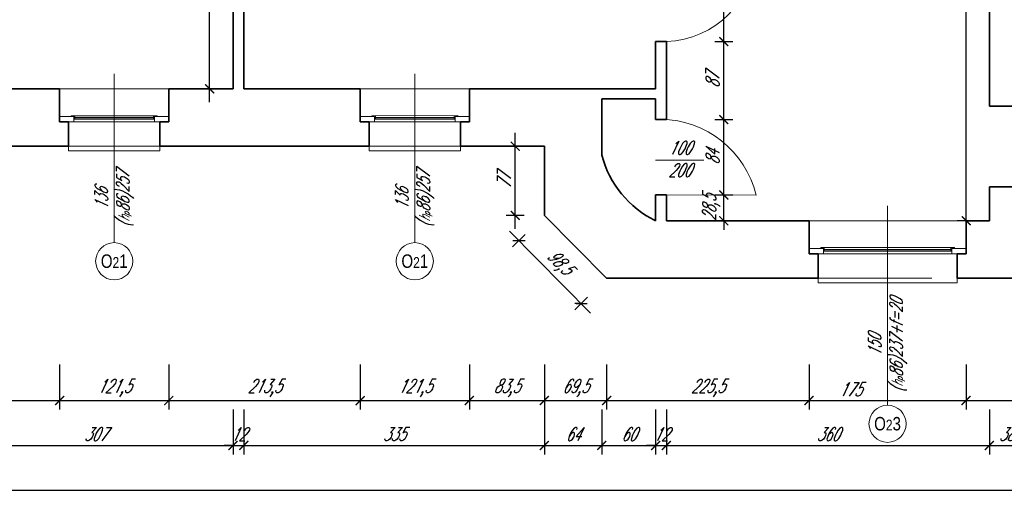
# Model space of a CAD drawing. Header units: millimetres. Extents: x 402 to 79005, y -7782 to 89952.
# Tile 146 of 256: x 23576 to 24673, y 28094 to 28628. Entities that reach past the tile are written whole.
import ezdxf

# ---------------------------------------------------------------- set-up
doc = ezdxf.new("R2010")
doc.units = ezdxf.units.MM
doc.header["$LTSCALE"] = 10
doc.linetypes.add('DASHED', pattern=[19.05, 12.7, -6.35])
doc.layers.get('0').update_dxf_attribs({"lineweight": 0})
doc.layers.get('Defpoints').update_dxf_attribs({"color": 253})
for name, color, linetype, lineweight in [('01 parter - ściany', 253, 'Continuous', 35), ('03-01_okna', 253, 'Continuous', 15), ('03_drzwi', 253, 'Continuous', 15), ('04-1_widok', 253, 'Continuous', 5), ('05-01_wymiary', 253, 'Continuous', 5), ('05-03_opis', 253, 'Continuous', 5)]:
    doc.layers.add(name, color=color, linetype=linetype, lineweight=lineweight)
doc.styles.add('ariel', font='ARIAL.TTF', dxfattribs={"width": 0.8})
doc.styles.add('ariel_wym', font='simplex.shx', dxfattribs={"width": 0.65, "oblique": 25})
doc.dimstyles.new('ariel 50', dxfattribs={"dimtxt": 15, "dimasz": 10, "dimexe": 10, "dimexo": 0, "dimgap": 5, "dimtad": 1, "dimdec": 1, "dimrnd": 0.5, "dimtxsty": 'ariel_wym', "dimblk": 'ARCHTICK', "dimcen": 2.5, "dimdle": 15, "dimazin": 0, "dimtfac": 1, "dimtdec": 1, "dimtix": 1, "dimtmove": 0, "dimatfit": 3, "dimldrblk": 'DOT', "dimfxl": 0, "dimarcsym": 0})
doc.dimstyles.new('ariel 50 wnętrze', dxfattribs={"dimtxt": 15, "dimasz": 10, "dimexe": 10, "dimexo": 0, "dimgap": 5, "dimtad": 1, "dimdec": 1, "dimrnd": 0.5, "dimtxsty": 'ariel_wym', "dimblk": 'ARCHTICK', "dimcen": 2.5, "dimdle": 15, "dimazin": 0, "dimtfac": 1, "dimtdec": 1, "dimtix": 1, "dimtmove": 0, "dimatfit": 3, "dimldrblk": 'DOT', "dimfxl": 0, "dimarcsym": 0})

# ---------------------------------------------------------------- blocks, each defined once
blk = doc.blocks.new('_ArchTick')
at = {"color": 0, "linetype": 'ByBlock', "const_width": 0.15}
blk.add_lwpolyline([(-0.5, -0.5), (0.5, 0.5)], dxfattribs=at)
blk = doc.blocks.new('*D973')
at = {"layer": '05-01_wymiary', "color": 0, "lineweight": -2}
for p, q in [((23407.2, 28244.2), (23407.2, 28194.2)), ((23620.5, 28244.2), (23620.5, 28194.2)), ((23392.2, 28204.2), (23635.5, 28204.2))]:
    blk.add_line(p, q, dxfattribs=at)
at = {"layer": 'Defpoints', "color": 0}
for p in [(23407.2, 28551.5), (23620.5, 28551.5), (23620.5, 28204.2)]:
    blk.add_point(p, dxfattribs=at)
at = {"layer": '05-01_wymiary', "color": 0, "lineweight": -2, "xscale": 10, "yscale": 10, "zscale": 10, "rotation": 180}
blk.add_blockref('_ArchTick', (23407.2, 28204.2), dxfattribs=at)
at = {"layer": '05-01_wymiary', "color": 0, "lineweight": -2, "xscale": 10, "yscale": 10, "zscale": 10}
blk.add_blockref('_ArchTick', (23620.5, 28204.2), dxfattribs=at)
at = {"layer": '05-01_wymiary', "color": 0, "insert": (23513.9, 28218.1), "char_height": 15, "attachment_point": 5, "style": 'ariel_wym'}
blk.add_mtext('213,5', dxfattribs=at)
blk = doc.blocks.new('_Dot')
at = {"color": 0, "linetype": 'ByBlock', "lineweight": -2}
blk.add_line((-0.5, 0), (-1, 0), dxfattribs=at)
at = {"color": 0, "linetype": 'ByBlock', "const_width": 0.5}
blk.add_lwpolyline([(-0.25, 0, 1), (0.25, 0, 1)], format="xyb", close=True, dxfattribs=at)
blk = doc.blocks.new('*D974')
at = {"layer": '05-01_wymiary', "color": 0, "lineweight": -2}
for p, q in [((23620.5, 28244.2), (23620.5, 28194.2)), ((23742.2, 28244.2), (23742.2, 28194.2)), ((23605.5, 28204.2), (23757.2, 28204.2))]:
    blk.add_line(p, q, dxfattribs=at)
at = {"layer": 'Defpoints', "color": 0}
for p in [(23620.5, 28551.5), (23742.2, 28551.5), (23742.2, 28204.2)]:
    blk.add_point(p, dxfattribs=at)
at = {"layer": '05-01_wymiary', "color": 0, "lineweight": -2, "xscale": 10, "yscale": 10, "zscale": 10, "rotation": 180}
blk.add_blockref('_ArchTick', (23620.5, 28204.2), dxfattribs=at)
at = {"layer": '05-01_wymiary', "color": 0, "lineweight": -2, "xscale": 10, "yscale": 10, "zscale": 10}
blk.add_blockref('_ArchTick', (23742.2, 28204.2), dxfattribs=at)
at = {"layer": '05-01_wymiary', "color": 0, "insert": (23681.4, 28218.1), "char_height": 15, "attachment_point": 5, "style": 'ariel_wym'}
blk.add_mtext('121,5', dxfattribs=at)
blk = doc.blocks.new('*D975')
at = {"layer": '05-01_wymiary', "color": 0, "lineweight": -2}
for p, q in [((23742.2, 28244.2), (23742.2, 28194.2)), ((23955.5, 28244.2), (23955.5, 28194.2)), ((23727.2, 28204.2), (23970.5, 28204.2))]:
    blk.add_line(p, q, dxfattribs=at)
at = {"layer": 'Defpoints', "color": 0}
for p in [(23742.2, 28551.5), (23955.5, 28551.5), (23955.5, 28204.2)]:
    blk.add_point(p, dxfattribs=at)
at = {"layer": '05-01_wymiary', "color": 0, "lineweight": -2, "xscale": 10, "yscale": 10, "zscale": 10, "rotation": 180}
blk.add_blockref('_ArchTick', (23742.2, 28204.2), dxfattribs=at)
at = {"layer": '05-01_wymiary', "color": 0, "lineweight": -2, "xscale": 10, "yscale": 10, "zscale": 10}
blk.add_blockref('_ArchTick', (23955.5, 28204.2), dxfattribs=at)
at = {"layer": '05-01_wymiary', "color": 0, "insert": (23848.9, 28218.1), "char_height": 15, "attachment_point": 5, "style": 'ariel_wym'}
blk.add_mtext('213,5', dxfattribs=at)
blk = doc.blocks.new('*D976')
at = {"layer": '05-01_wymiary', "color": 0, "lineweight": -2}
for p, q in [((23955.5, 28244.2), (23955.5, 28194.2)), ((24077.2, 28244.2), (24077.2, 28194.2)), ((23940.5, 28204.2), (24092.2, 28204.2))]:
    blk.add_line(p, q, dxfattribs=at)
at = {"layer": 'Defpoints', "color": 0}
for p in [(23955.5, 28551.5), (24077.2, 28551.5), (24077.2, 28204.2)]:
    blk.add_point(p, dxfattribs=at)
at = {"layer": '05-01_wymiary', "color": 0, "lineweight": -2, "xscale": 10, "yscale": 10, "zscale": 10, "rotation": 180}
blk.add_blockref('_ArchTick', (23955.5, 28204.2), dxfattribs=at)
at = {"layer": '05-01_wymiary', "color": 0, "lineweight": -2, "xscale": 10, "yscale": 10, "zscale": 10}
blk.add_blockref('_ArchTick', (24077.2, 28204.2), dxfattribs=at)
at = {"layer": '05-01_wymiary', "color": 0, "insert": (24016.4, 28218.1), "char_height": 15, "attachment_point": 5, "style": 'ariel_wym'}
blk.add_mtext('121,5', dxfattribs=at)
blk = doc.blocks.new('*D977')
at = {"layer": '05-01_wymiary', "color": 0, "lineweight": -2}
for p, q in [((24077.2, 28244.2), (24077.2, 28194.2)), ((24160.8, 28244.2), (24160.8, 28194.2)), ((24062.2, 28204.2), (24175.8, 28204.2))]:
    blk.add_line(p, q, dxfattribs=at)
at = {"layer": 'Defpoints', "color": 0}
for p in [(24077.2, 28551.5), (24160.8, 28410.5), (24160.8, 28204.2)]:
    blk.add_point(p, dxfattribs=at)
at = {"layer": '05-01_wymiary', "color": 0, "lineweight": -2, "xscale": 10, "yscale": 10, "zscale": 10, "rotation": 180}
blk.add_blockref('_ArchTick', (24077.2, 28204.2), dxfattribs=at)
at = {"layer": '05-01_wymiary', "color": 0, "lineweight": -2, "xscale": 10, "yscale": 10, "zscale": 10}
blk.add_blockref('_ArchTick', (24160.8, 28204.2), dxfattribs=at)
at = {"layer": '05-01_wymiary', "color": 0, "insert": (24119, 28218.1), "char_height": 15, "attachment_point": 5, "style": 'ariel_wym'}
blk.add_mtext('83,5', dxfattribs=at)
blk = doc.blocks.new('*D978')
at = {"layer": '05-01_wymiary', "color": 0, "lineweight": -2}
for p, q in [((24160.8, 28244.2), (24160.8, 28194.2)), ((24230.2, 28244.2), (24230.2, 28194.2)), ((24145.8, 28204.2), (24245.2, 28204.2))]:
    blk.add_line(p, q, dxfattribs=at)
at = {"layer": 'Defpoints', "color": 0}
for p in [(24160.8, 28410.5), (24230.2, 28340.5), (24230.2, 28204.2)]:
    blk.add_point(p, dxfattribs=at)
at = {"layer": '05-01_wymiary', "color": 0, "lineweight": -2, "xscale": 10, "yscale": 10, "zscale": 10, "rotation": 180}
blk.add_blockref('_ArchTick', (24160.8, 28204.2), dxfattribs=at)
at = {"layer": '05-01_wymiary', "color": 0, "lineweight": -2, "xscale": 10, "yscale": 10, "zscale": 10}
blk.add_blockref('_ArchTick', (24230.2, 28204.2), dxfattribs=at)
at = {"layer": '05-01_wymiary', "color": 0, "insert": (24195.5, 28218.1), "char_height": 15, "attachment_point": 5, "style": 'ariel_wym'}
blk.add_mtext('69,5', dxfattribs=at)
blk = doc.blocks.new('*D979')
at = {"layer": '05-01_wymiary', "color": 0, "lineweight": -2}
for p, q in [((24230.2, 28244.2), (24230.2, 28194.2)), ((24455.8, 28244.2), (24455.8, 28194.2)), ((24215.2, 28204.2), (24470.8, 28204.2))]:
    blk.add_line(p, q, dxfattribs=at)
at = {"layer": 'Defpoints', "color": 0}
for p in [(24455.8, 28404.5), (24230.2, 28340.5), (24455.8, 28204.2)]:
    blk.add_point(p, dxfattribs=at)
at = {"layer": '05-01_wymiary', "color": 0, "lineweight": -2, "xscale": 10, "yscale": 10, "zscale": 10, "rotation": 180}
blk.add_blockref('_ArchTick', (24230.2, 28204.2), dxfattribs=at)
at = {"layer": '05-01_wymiary', "color": 0, "lineweight": -2, "xscale": 10, "yscale": 10, "zscale": 10}
blk.add_blockref('_ArchTick', (24455.8, 28204.2), dxfattribs=at)
at = {"layer": '05-01_wymiary', "color": 0, "insert": (24343, 28218.1), "char_height": 15, "attachment_point": 5, "style": 'ariel_wym'}
blk.add_mtext('225,5', dxfattribs=at)
blk = doc.blocks.new('*D980')
at = {"layer": '05-01_wymiary', "color": 0, "lineweight": -2}
for p, q in [((24455.8, 28244.2), (24455.8, 28194.2)), ((24630.8, 28244.2), (24630.8, 28194.2)), ((24440.8, 28204.2), (24645.8, 28204.2))]:
    blk.add_line(p, q, dxfattribs=at)
at = {"layer": 'Defpoints', "color": 0}
for p in [(24455.8, 28404.5), (24630.8, 28404.5), (24630.8, 28204.2)]:
    blk.add_point(p, dxfattribs=at)
at = {"layer": '05-01_wymiary', "color": 0, "lineweight": -2, "xscale": 10, "yscale": 10, "zscale": 10, "rotation": 180}
blk.add_blockref('_ArchTick', (24455.8, 28204.2), dxfattribs=at)
at = {"layer": '05-01_wymiary', "color": 0, "lineweight": -2, "xscale": 10, "yscale": 10, "zscale": 10}
blk.add_blockref('_ArchTick', (24630.8, 28204.2), dxfattribs=at)
at = {"layer": '05-01_wymiary', "color": 0, "insert": (24501.9, 28216.7), "char_height": 15, "attachment_point": 5, "style": 'ariel_wym'}
blk.add_mtext('175', dxfattribs=at)
blk = doc.blocks.new('*D981')
at = {"layer": '05-01_wymiary', "color": 0, "lineweight": -2}
for p, q in [((24630.8, 28244.2), (24630.8, 28194.2)), ((24800.8, 28244.2), (24800.8, 28194.2)), ((24615.8, 28204.2), (24815.8, 28204.2))]:
    blk.add_line(p, q, dxfattribs=at)
at = {"layer": 'Defpoints', "color": 0}
for p in [(24630.8, 28404.5), (24800.8, 28404.5), (24800.8, 28204.2)]:
    blk.add_point(p, dxfattribs=at)
at = {"layer": '05-01_wymiary', "color": 0, "lineweight": -2, "xscale": 10, "yscale": 10, "zscale": 10, "rotation": 180}
blk.add_blockref('_ArchTick', (24630.8, 28204.2), dxfattribs=at)
at = {"layer": '05-01_wymiary', "color": 0, "lineweight": -2, "xscale": 10, "yscale": 10, "zscale": 10}
blk.add_blockref('_ArchTick', (24800.8, 28204.2), dxfattribs=at)
at = {"layer": '05-01_wymiary', "color": 0, "insert": (24715.8, 28216.7), "char_height": 15, "attachment_point": 5, "style": 'ariel_wym'}
blk.add_mtext('170', dxfattribs=at)
blk = doc.blocks.new('*D1008')
at = {"layer": '05-01_wymiary', "color": 0, "lineweight": -2}
for p, q in [((23506.8, 28194.2), (23506.8, 28144.2)), ((23813.8, 28194.2), (23813.8, 28144.2)), ((23491.8, 28154.2), (23828.8, 28154.2))]:
    blk.add_line(p, q, dxfattribs=at)
at = {"layer": 'Defpoints', "color": 0}
for p in [(23506.8, 28551.5), (23813.8, 28551.5), (23813.8, 28154.2)]:
    blk.add_point(p, dxfattribs=at)
at = {"layer": '05-01_wymiary', "color": 0, "lineweight": -2, "xscale": 10, "yscale": 10, "zscale": 10, "rotation": 180}
blk.add_blockref('_ArchTick', (23506.8, 28154.2), dxfattribs=at)
at = {"layer": '05-01_wymiary', "color": 0, "lineweight": -2, "xscale": 10, "yscale": 10, "zscale": 10}
blk.add_blockref('_ArchTick', (23813.8, 28154.2), dxfattribs=at)
at = {"layer": '05-01_wymiary', "color": 0, "insert": (23660.3, 28166.7), "char_height": 15, "attachment_point": 5, "style": 'ariel_wym'}
blk.add_mtext('307', dxfattribs=at)
blk = doc.blocks.new('*D1009')
at = {"layer": '05-01_wymiary', "color": 0, "lineweight": -2}
for p, q in [((23813.8, 28194.2), (23813.8, 28144.2)), ((23825.8, 28194.2), (23825.8, 28144.2)), ((23813.8, 28154.2), (23803.8, 28154.2)), ((23813.8, 28154.2), (23825.8, 28154.2)), ((23825.8, 28154.2), (23835.8, 28154.2))]:
    blk.add_line(p, q, dxfattribs=at)
at = {"layer": 'Defpoints', "color": 0}
for p in [(23813.8, 28551.5), (23825.8, 28551.5), (23825.8, 28154.2)]:
    blk.add_point(p, dxfattribs=at)
at = {"layer": '05-01_wymiary', "color": 0, "lineweight": -2, "xscale": 10, "yscale": 10, "zscale": 10}
blk.add_blockref('_ArchTick', (23813.8, 28154.2), dxfattribs=at)
at = {"layer": '05-01_wymiary', "color": 0, "lineweight": -2, "xscale": 10, "yscale": 10, "zscale": 10, "rotation": 180}
blk.add_blockref('_ArchTick', (23825.8, 28154.2), dxfattribs=at)
at = {"layer": '05-01_wymiary', "color": 0, "insert": (23819.8, 28166.7), "char_height": 15, "attachment_point": 5, "style": 'ariel_wym'}
blk.add_mtext('12', dxfattribs=at)
blk = doc.blocks.new('*D1010')
at = {"layer": '05-01_wymiary', "color": 0, "lineweight": -2}
for p, q in [((23825.8, 28194.2), (23825.8, 28144.2)), ((24160.8, 28194.2), (24160.8, 28144.2)), ((23810.8, 28154.2), (24175.8, 28154.2))]:
    blk.add_line(p, q, dxfattribs=at)
at = {"layer": 'Defpoints', "color": 0}
for p in [(23825.8, 28551.5), (24160.8, 28487.5), (24160.8, 28154.2)]:
    blk.add_point(p, dxfattribs=at)
at = {"layer": '05-01_wymiary', "color": 0, "lineweight": -2, "xscale": 10, "yscale": 10, "zscale": 10, "rotation": 180}
blk.add_blockref('_ArchTick', (23825.8, 28154.2), dxfattribs=at)
at = {"layer": '05-01_wymiary', "color": 0, "lineweight": -2, "xscale": 10, "yscale": 10, "zscale": 10}
blk.add_blockref('_ArchTick', (24160.8, 28154.2), dxfattribs=at)
at = {"layer": '05-01_wymiary', "color": 0, "insert": (23993.3, 28166.7), "char_height": 15, "attachment_point": 5, "style": 'ariel_wym'}
blk.add_mtext('335', dxfattribs=at)
blk = doc.blocks.new('*D1011')
at = {"layer": '05-01_wymiary', "color": 0, "lineweight": -2}
for p, q in [((24160.8, 28194.2), (24160.8, 28144.2)), ((24224.8, 28194.2), (24224.8, 28144.2)), ((24145.8, 28154.2), (24239.8, 28154.2))]:
    blk.add_line(p, q, dxfattribs=at)
at = {"layer": 'Defpoints', "color": 0}
for p in [(24224.8, 28540.4), (24160.8, 28487.5), (24224.8, 28154.2)]:
    blk.add_point(p, dxfattribs=at)
at = {"layer": '05-01_wymiary', "color": 0, "lineweight": -2, "xscale": 10, "yscale": 10, "zscale": 10, "rotation": 180}
blk.add_blockref('_ArchTick', (24160.8, 28154.2), dxfattribs=at)
at = {"layer": '05-01_wymiary', "color": 0, "lineweight": -2, "xscale": 10, "yscale": 10, "zscale": 10}
blk.add_blockref('_ArchTick', (24224.8, 28154.2), dxfattribs=at)
at = {"layer": '05-01_wymiary', "color": 0, "insert": (24192.8, 28166.7), "char_height": 15, "attachment_point": 5, "style": 'ariel_wym'}
blk.add_mtext('64', dxfattribs=at)
blk = doc.blocks.new('*D1012')
at = {"layer": '05-01_wymiary', "color": 0, "lineweight": -2}
for p, q in [((24224.8, 28194.2), (24224.8, 28144.2)), ((24284.8, 28194.2), (24284.8, 28144.2)), ((24209.8, 28154.2), (24299.8, 28154.2))]:
    blk.add_line(p, q, dxfattribs=at)
at = {"layer": 'Defpoints', "color": 0}
for p in [(24224.8, 28540.4), (24284.8, 28404.5), (24284.8, 28154.2)]:
    blk.add_point(p, dxfattribs=at)
at = {"layer": '05-01_wymiary', "color": 0, "lineweight": -2, "xscale": 10, "yscale": 10, "zscale": 10, "rotation": 180}
blk.add_blockref('_ArchTick', (24224.8, 28154.2), dxfattribs=at)
at = {"layer": '05-01_wymiary', "color": 0, "lineweight": -2, "xscale": 10, "yscale": 10, "zscale": 10}
blk.add_blockref('_ArchTick', (24284.8, 28154.2), dxfattribs=at)
at = {"layer": '05-01_wymiary', "color": 0, "insert": (24254.8, 28166.7), "char_height": 15, "attachment_point": 5, "style": 'ariel_wym'}
blk.add_mtext('60', dxfattribs=at)
blk = doc.blocks.new('*D1013')
at = {"layer": '05-01_wymiary', "color": 0, "lineweight": -2}
for p, q in [((24284.8, 28194.2), (24284.8, 28144.2)), ((24296.8, 28194.2), (24296.8, 28144.2)), ((24284.8, 28154.2), (24274.8, 28154.2)), ((24284.8, 28154.2), (24296.8, 28154.2)), ((24296.8, 28154.2), (24306.8, 28154.2))]:
    blk.add_line(p, q, dxfattribs=at)
at = {"layer": 'Defpoints', "color": 0}
for p in [(24284.8, 28404.5), (24296.8, 28404.5), (24296.8, 28154.2)]:
    blk.add_point(p, dxfattribs=at)
at = {"layer": '05-01_wymiary', "color": 0, "lineweight": -2, "xscale": 10, "yscale": 10, "zscale": 10}
blk.add_blockref('_ArchTick', (24284.8, 28154.2), dxfattribs=at)
at = {"layer": '05-01_wymiary', "color": 0, "lineweight": -2, "xscale": 10, "yscale": 10, "zscale": 10, "rotation": 180}
blk.add_blockref('_ArchTick', (24296.8, 28154.2), dxfattribs=at)
at = {"layer": '05-01_wymiary', "color": 0, "insert": (24290.8, 28166.7), "char_height": 15, "attachment_point": 5, "style": 'ariel_wym'}
blk.add_mtext('12', dxfattribs=at)
blk = doc.blocks.new('*D1014')
at = {"layer": '05-01_wymiary', "color": 0, "lineweight": -2}
for p, q in [((24296.8, 28194.2), (24296.8, 28144.2)), ((24656.8, 28194.2), (24656.8, 28144.2)), ((24281.8, 28154.2), (24671.8, 28154.2))]:
    blk.add_line(p, q, dxfattribs=at)
at = {"layer": 'Defpoints', "color": 0}
for p in [(24296.8, 28404.5), (24656.8, 28404.5), (24656.8, 28154.2)]:
    blk.add_point(p, dxfattribs=at)
at = {"layer": '05-01_wymiary', "color": 0, "lineweight": -2, "xscale": 10, "yscale": 10, "zscale": 10, "rotation": 180}
blk.add_blockref('_ArchTick', (24296.8, 28154.2), dxfattribs=at)
at = {"layer": '05-01_wymiary', "color": 0, "lineweight": -2, "xscale": 10, "yscale": 10, "zscale": 10}
blk.add_blockref('_ArchTick', (24656.8, 28154.2), dxfattribs=at)
at = {"layer": '05-01_wymiary', "color": 0, "insert": (24476.8, 28166.7), "char_height": 15, "attachment_point": 5, "style": 'ariel_wym'}
blk.add_mtext('360', dxfattribs=at)
blk = doc.blocks.new('*D1015')
at = {"layer": '05-01_wymiary', "color": 0, "lineweight": -2}
for p, q in [((24656.8, 28194.2), (24656.8, 28144.2)), ((24694.8, 28194.2), (24694.8, 28144.2)), ((24641.8, 28154.2), (24709.8, 28154.2))]:
    blk.add_line(p, q, dxfattribs=at)
at = {"layer": 'Defpoints', "color": 0}
for p in [(24656.8, 28404.5), (24694.8, 28404.5), (24694.8, 28154.2)]:
    blk.add_point(p, dxfattribs=at)
at = {"layer": '05-01_wymiary', "color": 0, "lineweight": -2, "xscale": 10, "yscale": 10, "zscale": 10, "rotation": 180}
blk.add_blockref('_ArchTick', (24656.8, 28154.2), dxfattribs=at)
at = {"layer": '05-01_wymiary', "color": 0, "lineweight": -2, "xscale": 10, "yscale": 10, "zscale": 10}
blk.add_blockref('_ArchTick', (24694.8, 28154.2), dxfattribs=at)
at = {"layer": '05-01_wymiary', "color": 0, "insert": (24675.8, 28166.7), "char_height": 15, "attachment_point": 5, "style": 'ariel_wym'}
blk.add_mtext('38', dxfattribs=at)
blk = doc.blocks.new('*D1032')
at = {"layer": '05-01_wymiary', "color": 0, "lineweight": -2}
for p, q in [((22107.3, 28144.2), (22107.3, 28094.2)), ((27734.6, 28144.2), (27734.6, 28094.2)), ((22092.3, 28104.2), (27749.6, 28104.2))]:
    blk.add_line(p, q, dxfattribs=at)
at = {"layer": 'Defpoints', "color": 0}
for p in [(22107.3, 28559.6), (27734.6, 28487.5), (27734.6, 28104.2)]:
    blk.add_point(p, dxfattribs=at)
at = {"layer": '05-01_wymiary', "color": 0, "lineweight": -2, "xscale": 10, "yscale": 10, "zscale": 10, "rotation": 180}
blk.add_blockref('_ArchTick', (22107.3, 28104.2), dxfattribs=at)
at = {"layer": '05-01_wymiary', "color": 0, "lineweight": -2, "xscale": 10, "yscale": 10, "zscale": 10}
blk.add_blockref('_ArchTick', (27734.6, 28104.2), dxfattribs=at)
at = {"layer": '05-01_wymiary', "color": 0, "insert": (24921, 28118.1), "char_height": 15, "attachment_point": 5, "style": 'ariel_wym'}
blk.add_mtext('5627,5', dxfattribs=at)
blk = doc.blocks.new('*D1601')
at = {"layer": '05-01_wymiary', "color": 0, "lineweight": -2}
for p, q in [((23787.7, 28536.5), (23787.7, 28888.6)), ((23797.7, 28873.6), (23777.7, 28873.6)), ((23797.7, 28551.5), (23777.7, 28551.5))]:
    blk.add_line(p, q, dxfattribs=at)
at = {"layer": 'Defpoints', "color": 0}
for p in [(23787.7, 28873.6), (23813.8, 28873.6), (23813.8, 28551.5)]:
    blk.add_point(p, dxfattribs=at)
at = {"layer": '05-01_wymiary', "color": 0, "lineweight": -2, "xscale": 10, "yscale": 10, "zscale": 10}
for p, rotation in [((23787.7, 28873.6), 90), ((23787.7, 28551.5), 270)]:
    blk.add_blockref('_ArchTick', p, dxfattribs=dict(at, rotation=rotation))
at = {"layer": '05-01_wymiary', "color": 0, "insert": (23775.2, 28712.5), "char_height": 15, "attachment_point": 5, "rotation": 90, "style": 'ariel_wym'}
blk.add_mtext('322', dxfattribs=at)
blk = doc.blocks.new('*D1604')
at = {"layer": '05-01_wymiary', "color": 0, "lineweight": -2}
for p, q in [((24128.4, 28395.5), (24128.4, 28502.5)), ((24138.4, 28487.5), (24118.4, 28487.5)), ((24138.4, 28410.5), (24118.4, 28410.5))]:
    blk.add_line(p, q, dxfattribs=at)
at = {"layer": 'Defpoints', "color": 0}
for p in [(24128.4, 28487.5), (24160.8, 28487.5), (24160.8, 28410.5)]:
    blk.add_point(p, dxfattribs=at)
at = {"layer": '05-01_wymiary', "color": 0, "lineweight": -2, "xscale": 10, "yscale": 10, "zscale": 10}
for p, rotation in [((24128.4, 28487.5), 90), ((24128.4, 28410.5), 270)]:
    blk.add_blockref('_ArchTick', p, dxfattribs=dict(at, rotation=rotation))
at = {"layer": '05-01_wymiary', "color": 0, "insert": (24115.9, 28449), "char_height": 15, "attachment_point": 5, "rotation": 90, "style": 'ariel_wym'}
blk.add_mtext('77', dxfattribs=at)
blk = doc.blocks.new('*D1605')
at = {"layer": '05-01_wymiary', "color": 0, "lineweight": -2}
for p, q in [((24360.7, 28433.2), (24360.7, 28443.2)), ((24350.7, 28433.2), (24370.7, 28433.2)), ((24360.7, 28404.5), (24360.7, 28433.2)), ((24350.7, 28404.5), (24370.7, 28404.5)), ((24360.7, 28404.5), (24360.7, 28394.5))]:
    blk.add_line(p, q, dxfattribs=at)
at = {"layer": 'Defpoints', "color": 0}
for p in [(24296.9, 28433.2), (24360.7, 28433.2), (24296.8, 28404.5)]:
    blk.add_point(p, dxfattribs=at)
at = {"layer": '05-01_wymiary', "color": 0, "lineweight": -2, "xscale": 10, "yscale": 10, "zscale": 10}
for p, rotation in [((24360.7, 28433.2), 270), ((24360.7, 28404.5), 90)]:
    blk.add_blockref('_ArchTick', p, dxfattribs=dict(at, rotation=rotation))
at = {"layer": '05-01_wymiary', "color": 0, "insert": (24346.8, 28418.9), "char_height": 15, "attachment_point": 5, "rotation": 90, "style": 'ariel_wym'}
blk.add_mtext('28,5', dxfattribs=at)
blk = doc.blocks.new('*D1606')
at = {"layer": '05-01_wymiary', "color": 0, "lineweight": -2}
for p, q in [((24360.7, 28418.2), (24360.7, 28532.2)), ((24350.7, 28517.2), (24370.7, 28517.2)), ((24350.7, 28433.2), (24370.7, 28433.2))]:
    blk.add_line(p, q, dxfattribs=at)
at = {"layer": 'Defpoints', "color": 0}
for p in [(24296.8, 28517.2), (24360.7, 28517.2), (24296.8, 28433.2)]:
    blk.add_point(p, dxfattribs=at)
at = {"layer": '05-01_wymiary', "color": 0, "lineweight": -2, "xscale": 10, "yscale": 10, "zscale": 10}
for p, rotation in [((24360.7, 28517.2), 90), ((24360.7, 28433.2), 270)]:
    blk.add_blockref('_ArchTick', p, dxfattribs=dict(at, rotation=rotation))
at = {"layer": '05-01_wymiary', "color": 0, "insert": (24348.2, 28475.2), "char_height": 15, "attachment_point": 5, "rotation": 90, "style": 'ariel_wym'}
blk.add_mtext('84', dxfattribs=at)
blk = doc.blocks.new('*D1607')
at = {"layer": '05-01_wymiary', "color": 0, "lineweight": -2}
for p, q in [((24360.7, 28502.2), (24360.7, 28619.1)), ((24350.7, 28604.1), (24370.7, 28604.1)), ((24350.7, 28517.2), (24370.7, 28517.2))]:
    blk.add_line(p, q, dxfattribs=at)
at = {"layer": 'Defpoints', "color": 0}
for p in [(24296.8, 28604.1), (24360.7, 28604.1), (24296.8, 28517.2)]:
    blk.add_point(p, dxfattribs=at)
at = {"layer": '05-01_wymiary', "color": 0, "lineweight": -2, "xscale": 10, "yscale": 10, "zscale": 10}
for p, rotation in [((24360.7, 28604.1), 90), ((24360.7, 28517.2), 270)]:
    blk.add_blockref('_ArchTick', p, dxfattribs=dict(at, rotation=rotation))
at = {"layer": '05-01_wymiary', "color": 0, "insert": (24348.2, 28560.7), "char_height": 15, "attachment_point": 5, "rotation": 90, "style": 'ariel_wym'}
blk.add_mtext('87', dxfattribs=at)
blk = doc.blocks.new('*D1608')
at = {"layer": '05-01_wymiary', "color": 0, "lineweight": -2}
for p, q in [((24360.7, 28589.1), (24360.7, 28719.1)), ((24350.7, 28704.1), (24370.7, 28704.1)), ((24350.7, 28604.1), (24370.7, 28604.1))]:
    blk.add_line(p, q, dxfattribs=at)
at = {"layer": 'Defpoints', "color": 0}
for p in [(24297, 28704.1), (24360.7, 28704.1), (24296.8, 28604.1)]:
    blk.add_point(p, dxfattribs=at)
at = {"layer": '05-01_wymiary', "color": 0, "lineweight": -2, "xscale": 10, "yscale": 10, "zscale": 10}
for p, rotation in [((24360.7, 28704.1), 90), ((24360.7, 28604.1), 270)]:
    blk.add_blockref('_ArchTick', p, dxfattribs=dict(at, rotation=rotation))
at = {"layer": '05-01_wymiary', "color": 0, "insert": (24348.2, 28654.1), "char_height": 15, "attachment_point": 5, "rotation": 90, "style": 'ariel_wym'}
blk.add_mtext('100', dxfattribs=at)
blk = doc.blocks.new('*D1613')
at = {"layer": '05-01_wymiary', "color": 0, "lineweight": -2}
for p, q in [((24631, 28389.5), (24631, 29151.5)), ((24631, 29136.5), (24621, 29136.5)), ((24641, 28404.5), (24621, 28404.5))]:
    blk.add_line(p, q, dxfattribs=at)
at = {"layer": 'Defpoints', "color": 0}
for p in [(24631, 29136.5), (24631, 29136.5), (24656.8, 28404.5)]:
    blk.add_point(p, dxfattribs=at)
at = {"layer": '05-01_wymiary', "color": 0, "lineweight": -2, "xscale": 10, "yscale": 10, "zscale": 10}
for p, rotation in [((24631, 29136.5), 90), ((24631, 28404.5), 270)]:
    blk.add_blockref('_ArchTick', p, dxfattribs=dict(at, rotation=rotation))
at = {"layer": '05-01_wymiary', "color": 0, "insert": (24618.5, 28770.5), "char_height": 15, "attachment_point": 5, "rotation": 90, "style": 'ariel_wym'}
blk.add_mtext('732', dxfattribs=at)
blk = doc.blocks.new('*D1263')
at = {"layer": '05-01_wymiary', "color": 0, "lineweight": -2}
for p, q in [((24121.8, 28393), (24212.3, 28301.6)), ((24139.5, 28389.3), (24125.3, 28375.3)), ((24208.9, 28319.3), (24194.7, 28305.3))]:
    blk.add_line(p, q, dxfattribs=at)
at = {"layer": 'Defpoints', "color": 0}
for p in [(24160.8, 28410.5), (24230.2, 28340.5), (24201.8, 28312.3)]:
    blk.add_point(p, dxfattribs=at)
at = {"layer": '05-01_wymiary', "color": 0, "lineweight": -2, "xscale": 10, "yscale": 10, "zscale": 10}
for p, rotation in [((24132.4, 28382.3), 134.7424979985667), ((24201.8, 28312.3), 314.7424979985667)]:
    blk.add_blockref('_ArchTick', p, dxfattribs=dict(at, rotation=rotation))
at = {"layer": '05-01_wymiary', "color": 0, "insert": (24177, 28357.1), "char_height": 15, "attachment_point": 5, "rotation": 314.7425, "style": 'ariel_wym'}
blk.add_mtext('98,5', dxfattribs=at)

msp = doc.modelspace()

# ---------------------------------------------------------------- linework, layer by layer
at = {"layer": '01 parter - ściany'}
for p, q in [((24656.835, 28532.206), (24656.835, 29136.499)), ((23813.835, 28551.499), (23813.835, 28873.551)), ((23825.835, 28873.551), (23825.835, 28551.499)), ((24284.835, 28604.094), (24284.835, 28551.499)), ((24296.835, 28604.094), (24284.835, 28604.094)), ((24296.835, 28517.208), (24296.835, 28604.094)), ((24296.835, 28517.208), (24296.835, 28604.094)), ((23620.542, 28551.499), (23506.835, 28551.499)), ((23620.542, 28551.499), (23620.542, 28514.547)), ((23742.241, 28551.499), (23742.238, 28514.612)), ((23813.835, 28551.499), (23742.241, 28551.499)), ((23955.542, 28551.499), (23825.835, 28551.499)), ((23955.542, 28551.499), (23955.542, 28514.547)), ((24077.241, 28551.499), (24077.238, 28514.612)), ((24284.835, 28551.499), (24077.241, 28551.499)), ((24224.835, 28540.448), (24284.835, 28540.448)), ((24224.835, 28477.614), (24224.835, 28540.448)), ((24284.835, 28540.448), (24284.835, 28517.448)), ((24694.835, 28532.206), (24656.835, 28532.206)), ((23630.514, 28514.547), (23620.542, 28514.547)), ((23630.512, 28487.499), (23630.513, 28514.547)), ((23732.238, 28487.499), (23732.238, 28514.562)), ((23742.21, 28514.562), (23732.238, 28514.562)), ((23965.514, 28514.547), (23955.542, 28514.547)), ((23965.512, 28487.499), (23965.513, 28514.547)), ((24067.238, 28487.499), (24067.238, 28514.562)), ((24077.21, 28514.562), (24067.238, 28514.562)), ((24296.835, 28517.448), (24284.835, 28517.448)), ((23630.512, 28487.499), (23397.238, 28487.499)), ((23965.512, 28487.499), (23732.238, 28487.499)), ((24160.835, 28487.499), (24067.238, 28487.499)), ((24160.835, 28410.5), (24160.835, 28487.499)), ((24656.835, 28404.499), (24656.835, 28442.206)), ((24694.835, 28442.206), (24656.835, 28442.206)), ((24296.835, 28433.335), (24284.835, 28433.335)), ((24284.835, 28433.335), (24284.835, 28404.499)), ((24296.835, 28404.499), (24296.835, 28433.335)), ((24296.835, 28404.499), (24296.835, 28433.335)), ((24230.21, 28340.499), (24160.835, 28410.5)), ((24455.825, 28404.499), (24296.835, 28404.499)), ((24455.825, 28367.494), (24455.825, 28404.499)), ((24656.835, 28404.499), (24630.825, 28404.499)), ((24630.825, 28367.494), (24630.825, 28404.499)), ((24465.825, 28367.494), (24455.825, 28367.494)), ((24465.825, 28340.499), (24465.825, 28367.494)), ((24620.825, 28340.499), (24620.825, 28367.494)), ((24620.825, 28367.494), (24630.825, 28367.494)), ((24465.825, 28340.499), (24230.21, 28340.499)), ((24810.825, 28340.499), (24620.825, 28340.499))]:
    msp.add_line(p, q, dxfattribs=at)
msp.add_arc((24334.397, 28506.347), 113.268, 194.69543, 244.050995, dxfattribs=at)
at = {"layer": '03-01_okna', "linetype": 'Continuous', "lineweight": 0}
for p, q in [((23636.542, 28517.547), (23726.21, 28517.562)), ((23726.21, 28514.562), (23636.542, 28514.547)), ((23637.542, 28521.547), (23637.542, 28517.547)), ((23637.542, 28519.547), (23725.21, 28519.562)), ((23637.542, 28519.047), (23725.21, 28519.062)), ((23725.21, 28521.562), (23725.21, 28517.562)), ((23971.542, 28517.563), (24061.21, 28517.578)), ((24061.21, 28514.578), (23971.542, 28514.563)), ((23972.542, 28521.563), (23972.542, 28517.563)), ((23972.542, 28519.563), (24060.21, 28519.578)), ((23972.542, 28519.063), (24060.21, 28519.078)), ((24060.21, 28521.578), (24060.21, 28517.578)), ((23630.512, 28487.499), (23630.512, 28482.499)), ((23630.512, 28482.499), (23732.238, 28482.499)), ((23732.238, 28487.499), (23732.238, 28482.499)), ((23965.512, 28487.515), (23965.512, 28482.515)), ((23965.512, 28482.515), (24067.238, 28482.515)), ((24067.238, 28487.515), (24067.238, 28482.515)), ((24471.825, 28370.547), (24614.825, 28370.562)), ((24472.825, 28374.547), (24472.825, 28370.547)), ((24472.825, 28372.547), (24613.825, 28372.562)), ((24472.825, 28372.047), (24613.825, 28372.062)), ((24613.825, 28374.562), (24613.825, 28370.562)), ((24614.825, 28367.562), (24471.825, 28367.547)), ((24465.795, 28340.499), (24465.795, 28335.499)), ((24465.795, 28335.499), (24620.825, 28335.499)), ((24620.825, 28340.499), (24620.825, 28335.499))]:
    msp.add_line(p, q, dxfattribs=at)
at = {"layer": '03-01_okna', "linetype": 'DASHED'}
for p, q in [((23630.512, 28487.499), (23732.238, 28487.499)), ((23965.512, 28487.515), (24067.238, 28487.515)), ((24465.795, 28340.499), (24620.825, 28340.499))]:
    msp.add_line(p, q, dxfattribs=at)
at = {"layer": '03-01_okna', "linetype": 'Continuous', "lineweight": 0}
for points in [[(23636.542, 28520.547), (23620.542, 28520.547), (23620.542, 28514.547), (23636.542, 28514.547)], [(23742.21, 28520.562), (23726.21, 28520.562), (23726.21, 28514.562), (23742.21, 28514.562)], [(23971.542, 28520.563), (23955.542, 28520.563), (23955.542, 28514.563), (23971.542, 28514.563)], [(24077.21, 28520.578), (24061.21, 28520.578), (24061.21, 28514.578), (24077.21, 28514.578)], [(24471.825, 28373.547), (24455.825, 28373.547), (24455.825, 28367.547), (24471.825, 28367.547)], [(24630.825, 28373.562), (24614.825, 28373.562), (24614.825, 28367.562), (24630.825, 28367.562)]]:
    msp.add_lwpolyline(points, close=True, dxfattribs=at)
for points in [[(23633.542, 28520.547), (23633.542, 28521.547), (23729.21, 28521.562), (23729.21, 28520.562)], [(23968.542, 28520.563), (23968.542, 28521.563), (24064.21, 28521.578), (24064.21, 28520.578)], [(24468.825, 28373.547), (24468.825, 28374.547), (24617.825, 28374.562), (24617.825, 28373.562)]]:
    msp.add_lwpolyline(points, dxfattribs=at)
at = {"layer": '03_drzwi'}
for p, q in [((24338.6, 28471.829), (24284.754, 28471.816)), ((24396.835, 28433.163), (24296.835, 28433.229))]:
    msp.add_line(p, q, dxfattribs=at)
for centre, radius, start, end in [((24292.609, 28708.322), 104.314, 272.321384, 357.641137), ((24289.42, 28406.872), 110.585, 13.753727, 89.26723)]:
    msp.add_arc(centre, radius, start, end, dxfattribs=at)
at = {"layer": '04-1_widok'}
for p, q in [((23742.241, 28551.499), (23620.542, 28551.499)), ((24077.241, 28551.515), (23955.542, 28551.515)), ((24630.825, 28404.499), (24455.825, 28404.499))]:
    msp.add_line(p, q, dxfattribs=at)
at = {"layer": '05-03_opis', "lineweight": 0}
for p, q in [((23681.375, 28568.107), (23681.375, 28380.09)), ((24016.375, 28568.107), (24016.375, 28380.09)), ((24543.31, 28421.091), (24543.31, 28199.005))]:
    msp.add_line(p, q, dxfattribs=at)
for centre in [(23681.375, 28359.401), (24016.375, 28359.401), (24543.31, 28178.316)]:
    msp.add_circle(centre, 20.689, dxfattribs=at)

# ---------------------------------------------------------------- texts
at = {"layer": '03_drzwi', "insert": (24299.122, 28493.319), "char_height": 15, "width": 160.59049, "attachment_point": 1, "rotation": 359.991501, "style": 'ariel_wym'}
msp.add_mtext('100\\P200', dxfattribs=at)
at = {"layer": '05-03_opis', "lineweight": 0, "char_height": 14.4, "width": 62.66128, "attachment_point": 5, "rotation": 90, "style": 'ariel_wym'}
for s, insert in [('136\\P({\\H0.8333x;h\\H0.6x;p}86)257', (23681.375, 28428.973)), ('136\\P({\\H0.8333x;h\\H0.6x;p}86)257', (24016.375, 28428.973)), ('150\\P({\\H0.8333x;h\\H0.6x;p}86)237+f=20', (24543.31, 28265.891))]:
    msp.add_mtext(s, dxfattribs=dict(at, insert=insert))
at = {"layer": '05-03_opis', "lineweight": 0, "char_height": 15, "width": 75.19353, "attachment_point": 5, "style": 'ariel'}
for s, insert in [('O{\\H0.8x;2}1', (23681.375, 28359.401)), ('O{\\H0.8x;2}1', (24016.375, 28359.401)), ('O{\\H0.8x;2}3', (24543.31, 28178.316))]:
    msp.add_mtext(s, dxfattribs=dict(at, insert=insert))

# ---------------------------------------------------------------- dimensions: what is measured, and where the dimension line sits
at = {"layer": '05-01_wymiary'}
for base, p1, p2, picture, middle in [((24630.95, 29136.499), (24656.835, 28404.499), (24630.95, 29136.499), '*D1613', (24618.45, 28770.499)), ((23787.716, 28873.551), (23813.835, 28551.499), (23813.835, 28873.551), '*D1601', (23775.216, 28712.525)), ((24128.354, 28487.499), (24160.835, 28410.5), (24160.835, 28487.499), '*D1604', (24115.854, 28448.999)), ((24360.742, 28433.229), (24296.835, 28404.499), (24296.853, 28433.229), '*D1605', (24346.813, 28418.864))]:
    dim = msp.add_linear_dim(base=base, p1=p1, p2=p2, angle=90, dimstyle='ariel 50 wnętrze', dxfattribs=at)
    dim.commit()
    dim.dimension.update_dxf_attribs({"geometry": picture, "text_midpoint": middle})
for base, p1, p2, picture, middle in [((24360.742, 28704.094), (24296.835, 28604.094), (24296.957, 28704.094), '*D1608', (24348.242, 28654.094)), ((24360.742, 28604.094), (24296.835, 28517.208), (24296.835, 28604.094), '*D1607', (24348.242, 28560.651)), ((24360.723, 28517.208), (24296.78, 28433.229), (24296.835, 28517.208), '*D1606', (24348.223, 28475.219))]:
    dim = msp.add_linear_dim(base=base, p1=p1, p2=p2, angle=90, dimstyle='ariel 50 wnętrze', override={"dimtmove": 1}, dxfattribs=at)
    dim.commit()
    dim.dimension.update_dxf_attribs({"geometry": picture, "text_midpoint": middle})
dim = msp.add_linear_dim(base=(27734.585, 28104.187), p1=(22107.328, 28559.574), p2=(27734.585, 28487.499), dimstyle='ariel 50', dxfattribs=at)
dim.commit()
dim.dimension.update_dxf_attribs({"geometry": '*D1032', "text_midpoint": (24920.956, 28118.116)})
for base, p1, p2, picture, middle in [((23620.542, 28204.187), (23407.241, 28551.499), (23620.542, 28551.499), '*D973', (23513.891, 28218.116)), ((23813.835, 28154.187), (23506.835, 28551.499), (23813.835, 28551.499), '*D1008', (23660.335, 28166.687)), ((23742.241, 28204.187), (23620.542, 28551.499), (23742.241, 28551.499), '*D974', (23681.391, 28218.116)), ((23955.542, 28204.187), (23742.241, 28551.499), (23955.542, 28551.515), '*D975', (23848.891, 28218.116)), ((23825.835, 28154.187), (23813.835, 28551.499), (23825.835, 28551.499), '*D1009', (23819.835, 28166.687)), ((24160.835, 28154.187), (23825.835, 28551.499), (24160.835, 28487.499), '*D1010', (23993.335, 28166.687)), ((24077.241, 28204.187), (23955.542, 28551.515), (24077.241, 28551.499), '*D976', (24016.391, 28218.116)), ((24160.835, 28204.187), (24077.241, 28551.499), (24160.835, 28410.5), '*D977', (24119.038, 28218.116)), ((24224.835, 28154.187), (24160.835, 28487.499), (24224.835, 28540.448), '*D1011', (24192.835, 28166.687)), ((24284.835, 28154.187), (24224.835, 28540.448), (24284.835, 28404.499), '*D1012', (24254.835, 28166.687)), ((24230.21, 28204.187), (24160.835, 28410.5), (24230.21, 28340.499), '*D978', (24195.522, 28218.116)), ((24455.825, 28204.187), (24230.21, 28340.499), (24455.825, 28404.499), '*D979', (24343.017, 28218.116)), ((24296.835, 28154.187), (24284.835, 28404.499), (24296.835, 28404.499), '*D1013', (24290.835, 28166.687)), ((24656.835, 28154.187), (24296.835, 28404.499), (24656.835, 28404.499), '*D1014', (24476.835, 28166.687)), ((24800.825, 28204.187), (24630.825, 28404.499), (24800.825, 28404.499), '*D981', (24715.825, 28216.687)), ((24694.835, 28154.187), (24656.835, 28404.499), (24694.835, 28404.499), '*D1015', (24675.835, 28166.687))]:
    dim = msp.add_linear_dim(base=base, p1=p1, p2=p2, dimstyle='ariel 50', override={"dimtmove": 1}, dxfattribs=at)
    dim.commit()
    dim.dimension.update_dxf_attribs({"geometry": picture, "text_midpoint": middle})
dim = msp.add_aligned_dim(p1=(24160.835, 28410.5), p2=(24230.21, 28340.499), distance=-40.059, dimstyle='ariel 50 wnętrze', dxfattribs=at)
dim.commit()
dim.dimension.update_dxf_attribs({"geometry": '*D1263', "text_midpoint": (24176.962, 28357.106)})
dim = msp.add_linear_dim(base=(24630.825, 28204.187), p1=(24455.825, 28404.499), p2=(24630.825, 28404.499), dimstyle='ariel 50', override={"dimtmove": 1}, dxfattribs=at)
dim.commit()
dim.dimension.update_dxf_attribs({"geometry": '*D980', "text_midpoint": (24501.883, 28204.187), "dimtype": 160})

doc.saveas('drawing.dxf')
